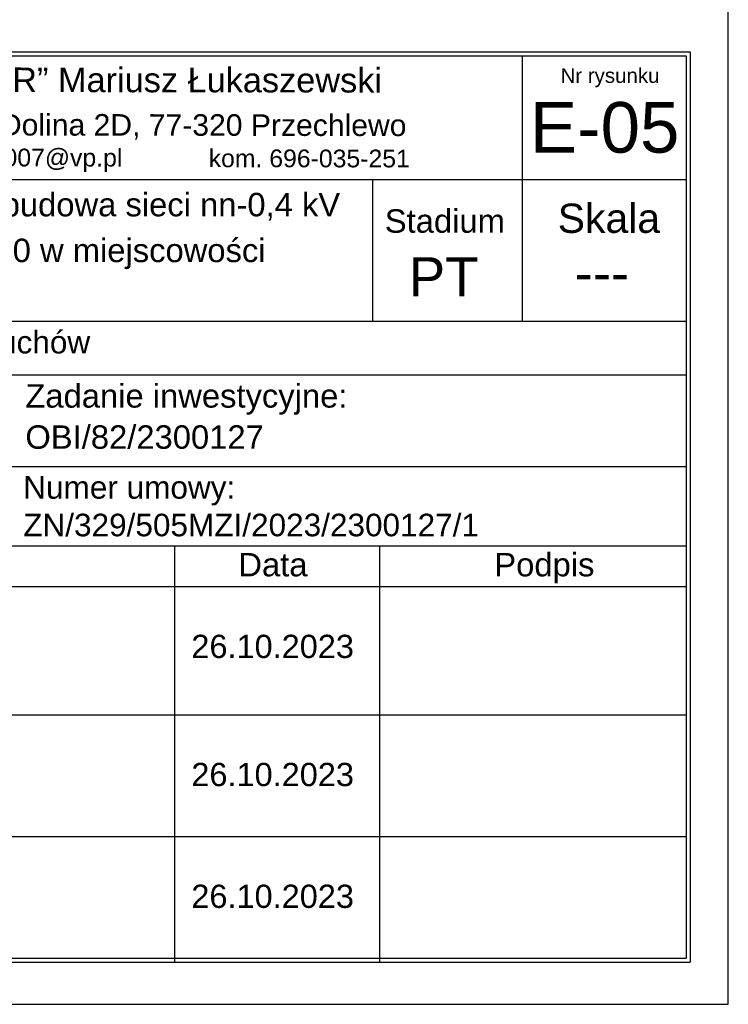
# Model space of a CAD drawing. Header units: millimetres. Extents: x -2674 to -2269, y -551 to -111.
# Tile 4 of 5: x -2338 to -2269, y -398 to -302. Entities that reach past the tile are written whole.
import ezdxf
from ezdxf.enums import TextEntityAlignment as Align

# ---------------------------------------------------------------- set-up
doc = ezdxf.new("R2010")
doc.units = ezdxf.units.MM
doc.layers.add('rzutnie', color=3, linetype='Continuous', plot=False)
doc.styles.add('ARIAL', font='arial.ttf', dxfattribs={"height": 25})
doc.styles.get("Standard").update_dxf_attribs({"font": 'arial.ttf'})

msp = doc.modelspace()

# ---------------------------------------------------------------- linework, layer by layer
at = {"color": 7}
for p, q in [((-2427.372, -305.353), (-2272.458, -305.353)), ((-2427.372, -305.353), (-2272.458, -305.353)), ((-2426.997, -305.734), (-2272.836, -305.734)), ((-2288.837, -305.734), (-2288.837, -331.607)), ((-2272.836, -305.734), (-2272.846, -393.729)), ((-2272.458, -305.353), (-2272.467, -394.11)), ((-2272.458, -305.353), (-2272.467, -394.11)), ((-2426.997, -317.798), (-2272.838, -317.798)), ((-2303.426, -317.798), (-2303.426, -331.607)), ((-2426.997, -331.607), (-2272.839, -331.607)), ((-2426.997, -336.838), (-2272.84, -336.838)), ((-2426.997, -345.785), (-2272.843, -345.785)), ((-2427.088, -353.522), (-2272.842, -353.522)), ((-2426.997, -353.522), (-2272.841, -353.522)), ((-2322.694, -382.232), (-2322.692, -353.522)), ((-2302.717, -382.233), (-2302.716, -353.522)), ((-2427.088, -357.489), (-2272.842, -357.489)), ((-2272.464, -363.515), (-2272.463, -363.515)), ((-2272.464, -363.515), (-2272.463, -363.515)), ((-2322.695, -394.106), (-2322.694, -365.397)), ((-2302.718, -394.108), (-2302.718, -365.397)), ((-2427.088, -369.98), (-2272.844, -369.98)), ((-2426.997, -381.854), (-2272.845, -381.854)), ((-2272.466, -381.854), (-2272.462, -381.854)), ((-2272.466, -381.854), (-2272.462, -381.854)), ((-2272.466, -382.235), (-2272.466, -382.235)), ((-2272.466, -382.235), (-2272.466, -382.235)), ((-2272.466, -382.235), (-2272.466, -382.235)), ((-2272.466, -382.235), (-2272.466, -382.235)), ((-2427.377, -394.11), (-2272.467, -394.11)), ((-2426.996, -393.729), (-2272.846, -393.729))]:
    msp.add_line(p, q, dxfattribs=at)
at = {"layer": 'rzutnie'}
msp.add_lwpolyline([(-2658.741, -111.217), (-2658.741, -398.217), (-2268.741, -398.217), (-2268.741, -111.217)], close=True, dxfattribs=at)

# ---------------------------------------------------------------- texts
at = {"color": 7, "style": 'ARIAL'}
for s, height, p in [('„PROMAR” Mariusz Łukaszewski', 2.39341, (-2327.202, -309.284)), ('ul. Zielona Dolina 2D, 77-320 Przechlewo', 2.1, (-2327.099, -313.523)), ('NIP 843-15-61-635  REGON 220442294                             e-mail:marluk007@vp.pl', 1.72947, (-2372.327, -316.471)), ('kom. 696-035-251', 1.72947, (-2309.586, -316.605))]:
    msp.add_text(s, height=height, rotation=359.92104, dxfattribs=at).set_placement(p, align=Align.CENTER)
for s, height, p in [('Nr rysunku', 1.4278, (-2280.273, -308.372)), ('E-05', 4.9396, (-2280.797, -315.184)), ('Stadium', 2.2844, (-2296.369, -322.986)), ('PT', 3.8074, (-2296.484, -329.183)), ('---', 3.8074, (-2281.057, -328.781))]:
    msp.add_text(s, height=height, dxfattribs=at).set_placement(p, align=Align.CENTER)
for s, height, p in [('Obiekt: Rozbudowa sieci elektroenergetycznej SN-15kV oraz budowa sieci nn-0,4 kV', 2.28443, (-2426.647, -321.389)), ('Skala', 2.8555, (-2285.368, -323.001)), ('w celu przyłączenia budynków magazynowych na dz. nr 603/10 w miejscowości  ', 2.28443, (-2426.465, -325.851)), ('Data', 2.2844, (-2316.494, -356.491)), ('Podpis', 2.2844, (-2291.546, -356.491)), ('26.10.2023', 2.2672, (-2321.077, -364.454)), ('26.10.2023', 2.2672, (-2321.077, -376.945)), ('26.10.2023', 2.2672, (-2321.078, -388.82))]:
    msp.add_text(s, height=height, dxfattribs=at).set_placement(p)
for s, p in [('Zadanie inwestycyjne: ', (-2337.256, -338.896)), ('OBI/82/2300127', (-2337.256, -342.907))]:
    msp.add_text(s, height=2.28443, dxfattribs=at).set_placement(p, align=Align.MIDDLE_LEFT)
at = {"color": 7, "char_height": 2.2, "attachment_point": 1}
for s, insert, width in [('\\pxqj;{\\fArial|b0|i0|c238|p34;Adres inwestycji: m. Rychnowy dz. 425/5; 425/3; 603/9  gm. Człuchów     }', (-2426.415, -332.556), 115.39407), ('\\pxqj;{\\fArial|b0|i0|c238|p34;Numer umowy:\\PZN/329/505MZI/2023/2300127/1           }', (-2337.461, -346.717), 48.49597)]:
    msp.add_mtext(s, dxfattribs=dict(at, insert=insert, width=width))

doc.saveas('drawing.dxf')
